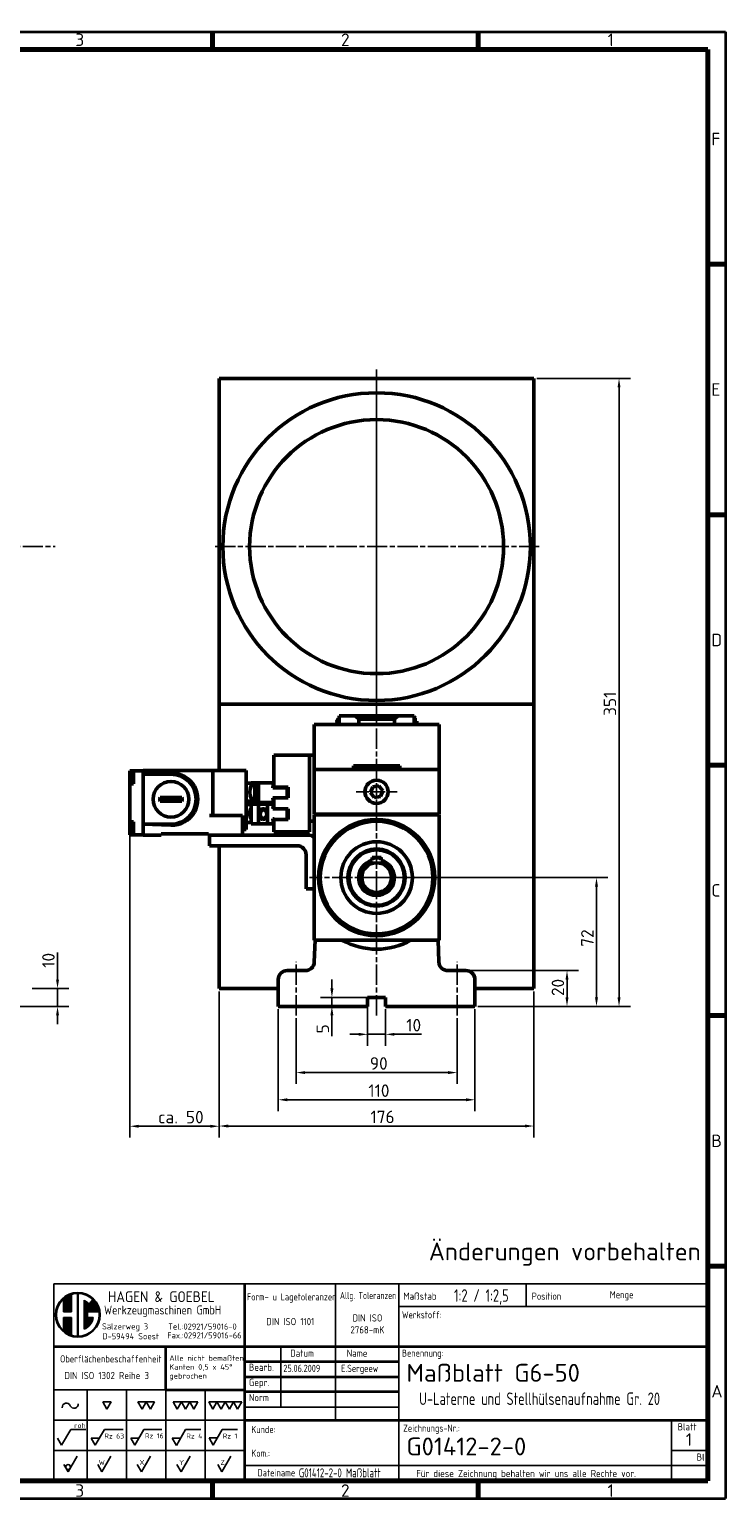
# Model space of a CAD drawing. Header units: millimetres. Extents: x 10 to 1178, y 10 to 831.
# Tile 3 of 3: x 789 to 1178, y 10 to 831. Entities that reach past the tile are written whole.
import ezdxf
from ezdxf.enums import TextEntityAlignment as Align

# ---------------------------------------------------------------- set-up
doc = ezdxf.new("R2010")
doc.units = ezdxf.units.MM
doc.header["$LTSCALE"] = 2
doc.linetypes.add('CHAIN', pattern=[0.3543, 0.2362, -0.0295, 0.0591, -0.0295])
doc.layers.get('0').update_dxf_attribs({"lineweight": 25})
for name, color, linetype, lineweight in [('AM_BOR', 7, 'Continuous', 50), ('Bemaßung (ISO)', 7, 'Continuous', 25), ('Mittellinie (ISO)', 7, 'Continuous', 25), ('Mittelpunktmarkierung (ISO)', 7, 'Continuous', 25), ('Rahmen (ISO)', 7, 'Continuous', 70), ('Sichtbar (ISO)', 7, 'Continuous', 50), ('Symbol (ISO)', 7, 'Continuous', 25), ('Titel (ISO)', 7, 'Continuous', 50)]:
    doc.layers.add(name, color=color, linetype=linetype, lineweight=lineweight)
doc.styles.add('ACDINTS_30', font='isocp.shx')
doc.styles.add('ACDINTS_31', font='isocp.shx')
doc.styles.add('ACDINTS_32', font='isocp.shx')
doc.styles.add('ACDINTS_33', font='isocp.shx')
doc.styles.add('ACDINTS_34', font='isocp.shx')
doc.styles.add('ACDINTS_35', font='isocp.shx')
doc.styles.add('ACDINTS_40', font='isocp.shx')
doc.styles.add('ACDINTS_41', font='isocp.shx')
doc.styles.add('Notiztext (DIN)', font='isocpeur.ttf')
doc.styles.get("Standard").update_dxf_attribs({"font": 'ISOCP.shx'})
doc.styles.add('TextStyle32', font='isocp.shx')
doc.styles.add('TextStyle51', font='isocp.shx', dxfattribs={"width": 0.8})
doc.styles.add('TextStyle52', font='isocp.shx', dxfattribs={"width": 0.8})
doc.styles.add('TextStyle53', font='isocp.shx')
doc.styles.add('TextStyle54', font='isocp.shx')
doc.styles.add('TextStyle55', font='isocp.shx', dxfattribs={"width": 0.8})
doc.styles.add('TextStyle56', font='isocp.shx', dxfattribs={"width": 0.8})
doc.styles.add('TextStyle59', font='isocp.shx', dxfattribs={"width": 0.8})
doc.styles.add('TextStyle60', font='isocp.shx', dxfattribs={"width": 0.8})
doc.styles.add('TextStyle61', font='isocp.shx', dxfattribs={"width": 0.8})
doc.styles.add('TextStyle62', font='isocp.shx')
doc.styles.add('TextStyle63', font='isocp.shx')
doc.styles.add('TextStyle64', font='isocp.shx', dxfattribs={"width": 0.8})
doc.styles.add('TextStyle65', font='isocp.shx', dxfattribs={"width": 0.8})
doc.dimstyles.new('Standard (DIN)', dxfattribs={"dimscale": 2, "dimtxt": 3.5, "dimasz": 2.5, "dimexe": 3.175, "dimexo": 0.8, "dimgap": 0.8, "dimtad": 1, "dimdec": 3, "dimrnd": 1e-08, "dimtxsty": 'Notiztext (DIN)', "dimcen": 0.09, "dimdle": 10, "dimclrd": 256, "dimclre": 256, "dimclrt": 256, "dimazin": 2, "dimtfac": 0.571429, "dimtdec": 3, "dimtmove": 0, "dimatfit": 3, "dimfxl": 1, "dimtolj": 1, "dimlwd": -1, "dimlwe": -1, "dimarcsym": 0})

# ---------------------------------------------------------------- blocks, each defined once
blk = doc.blocks.new('Ränder Hagen+Goebel Rahmen')
at = {"layer": 'Rahmen (ISO)', "linetype": 'Continuous', "lineweight": 35}
for p, q in [((5, 415), (589, 415)), ((589, 415), (589, 5)), ((5, 5), (589, 5))]:
    blk.add_line(p, q, dxfattribs=at)
at = {"layer": 'Rahmen (ISO)'}
for p, q in [((445.5, 410), (445.5, 415)), ((519.75, 410), (519.75, 415)), ((10, 410), (584, 410)), ((584, 410), (584, 10)), ((584, 350), (589, 350)), ((584, 280), (589, 280)), ((584, 210), (589, 210)), ((584, 140), (589, 140)), ((584, 70), (589, 70)), ((10, 10), (584, 10)), ((445.5, 10), (445.5, 5)), ((519.75, 10), (519.75, 5))]:
    blk.add_line(p, q, dxfattribs=at)
at = {"layer": 'Symbol (ISO)', "char_height": 3.5, "style": 'Notiztext (DIN)'}
for s, insert, attachment_point in [('3', (408.375, 411), 8), ('2', (482.625, 411), 8), ('1', (556.875, 411), 8), ('F', (585, 385), 4), ('E', (585, 315), 4), ('D', (585, 245), 4), ('C', (585, 175), 4), ('B', (585, 105), 4), ('A', (585, 35), 4), ('3', (408.375, 9), 2), ('2', (482.625, 9), 2), ('1', (556.875, 9), 2)]:
    blk.add_mtext(s, dxfattribs=dict(at, insert=insert, attachment_point=attachment_point))
blk = doc.blocks.new('Schriftfelder Hagen+Goebel')
at = {"color": 7}
for p, q in [((294.29, 154.82), (111.41, 154.82)), ((111.41, 154.82), (111.41, 99.83)), ((294.29, 99.83), (294.29, 154.82)), ((111.41, 99.83), (294.29, 99.83))]:
    blk.add_line(p, q, dxfattribs=at)
at = {"color": 7, "linetype": 'Continuous', "lineweight": 25}
for p, q in [((116.39, 151.98), (116.39, 147.01)), ((117.99, 152.46), (117.99, 139.96)), ((118.25, 152.46), (118.25, 139.96)), ((114.07, 150.62), (114.07, 147.01)), ((114.34, 150.85), (114.34, 147.01)), ((114.6, 151.05), (114.6, 147.01)), ((114.87, 151.24), (114.87, 147.01)), ((115.13, 151.4), (115.13, 147.01)), ((115.4, 151.54), (115.4, 147.01)), ((115.67, 151.67), (115.67, 147.01)), ((115.93, 151.78), (115.93, 147.01)), ((116.2, 151.88), (116.2, 147.01)), ((119.85, 150.25), (119.85, 142.17)), ((120.12, 150.12), (120.12, 142.3)), ((120.38, 149.97), (120.38, 142.45)), ((120.65, 149.8), (120.65, 142.62)), ((120.92, 149.6), (120.92, 147.01)), ((121.18, 149.36), (121.18, 147.01)), ((121.23, 149.31), (122.36, 150.44)), ((121.45, 149.54), (121.45, 147.01)), ((121.71, 149.8), (121.71, 147.01)), ((121.98, 150.07), (121.98, 147.01)), ((122.25, 150.33), (122.25, 147.01)), ((122.51, 150.25), (122.51, 147.01)), ((122.78, 149.97), (122.78, 147.01)), ((123.04, 149.62), (123.04, 147.01)), ((123.31, 149.2), (123.31, 147.01)), ((123.58, 148.68), (123.58, 147.01)), ((123.84, 147.97), (123.84, 147.01)), ((114.07, 147.01), (116.39, 147.01)), ((114.07, 145.41), (114.07, 141.8)), ((114.07, 145.41), (116.39, 145.41)), ((114.34, 145.41), (114.34, 141.57)), ((114.6, 145.41), (114.6, 141.37)), ((114.87, 145.41), (114.87, 141.18)), ((115.13, 145.41), (115.13, 141.02)), ((115.4, 145.41), (115.4, 140.88)), ((115.67, 145.41), (115.67, 140.75)), ((115.93, 145.41), (115.93, 140.64)), ((116.2, 145.41), (116.2, 140.54)), ((116.39, 145.41), (116.39, 140.44)), ((120.78, 147.01), (124.06, 147.01)), ((120.78, 147.01), (120.78, 145.41)), ((120.78, 145.41), (122.44, 145.41)), ((120.92, 145.41), (120.92, 142.82)), ((121.18, 145.41), (121.18, 143.06)), ((121.45, 145.41), (121.45, 143.34)), ((121.71, 145.41), (121.71, 143.68)), ((121.98, 145.41), (121.98, 144.11)), ((122.25, 145.41), (122.25, 144.7)), ((111.41, 125.21), (142.75, 125.21)), ((120.75, 125.21), (120.75, 99.83)), ((131.75, 125.21), (131.75, 99.83)), ((142.75, 125.21), (142.75, 99.83)), ((153.75, 125.21), (153.75, 99.83)), ((111.41, 116.75), (164.75, 116.75)), ((111.41, 108.29), (164.75, 108.29))]:
    blk.add_line(p, q, dxfattribs=at)
at = {"color": 7, "linetype": 'Continuous', "lineweight": 35}
blk.add_line((142.75, 125.21), (164.75, 125.21), dxfattribs=at)
for p, q in [((125.1, 121.84), (127.41, 121.84)), ((125.1, 121.84), (126.25, 119.84)), ((126.25, 119.84), (127.41, 121.84)), ((134.94, 121.85), (137.25, 121.85)), ((134.94, 121.85), (136.1, 119.85)), ((136.1, 119.85), (137.25, 121.85)), ((137.25, 121.85), (138.41, 119.85)), ((137.25, 121.85), (139.56, 121.85)), ((138.41, 119.85), (139.56, 121.85)), ((144.79, 121.84), (147.1, 121.84)), ((144.79, 121.84), (145.94, 119.84)), ((145.94, 119.84), (147.1, 121.84)), ((148.25, 119.84), (147.1, 121.84)), ((149.41, 121.84), (147.1, 121.84)), ((149.41, 121.84), (148.25, 119.84)), ((149.41, 121.84), (150.56, 119.84)), ((149.41, 121.84), (151.72, 121.84)), ((150.56, 119.84), (151.72, 121.84)), ((154.73, 121.84), (155.88, 119.84)), ((154.73, 121.84), (157.04, 121.84)), ((155.88, 119.84), (157.04, 121.84)), ((157.04, 121.84), (159.35, 121.84)), ((157.04, 121.84), (158.19, 119.84)), ((158.19, 119.84), (159.35, 121.84)), ((161.66, 121.84), (159.35, 121.84)), ((160.5, 119.84), (159.35, 121.84)), ((161.66, 121.84), (160.5, 119.84)), ((161.66, 121.84), (163.97, 121.84)), ((161.66, 121.84), (162.81, 119.84)), ((162.81, 119.84), (163.97, 121.84)), ((112.45, 111.77), (113.6, 109.77)), ((113.6, 109.77), (116.15, 114.17)), ((116.15, 114.17), (120.35, 114.17)), ((121.85, 111.74), (123.01, 109.74)), ((121.85, 111.74), (124.16, 111.74)), ((123.01, 109.74), (125.55, 114.14)), ((125.55, 114.14), (130.76, 114.14)), ((132.92, 111.74), (134.08, 109.74)), ((132.92, 111.74), (135.23, 111.74)), ((134.08, 109.74), (136.62, 114.14)), ((136.62, 114.14), (141.57, 114.14)), ((144.53, 111.7), (146.84, 111.7)), ((144.53, 111.7), (145.69, 109.7)), ((145.69, 109.7), (148.23, 114.1)), ((148.23, 114.1), (152.55, 114.1)), ((154.81, 111.79), (157.12, 111.79)), ((154.81, 111.79), (155.96, 109.79)), ((155.96, 109.79), (158.5, 114.19)), ((158.5, 114.19), (162.82, 114.19)), ((114.25, 104.33), (115.4, 102.33)), ((115.4, 102.33), (117.94, 106.73)), ((123.7, 104.33), (124.85, 102.33)), ((124.85, 102.33), (127.39, 106.73)), ((134.76, 104.33), (135.92, 102.33)), ((135.92, 102.33), (138.46, 106.73)), ((145.85, 104.33), (147.01, 102.33)), ((147.01, 102.33), (149.55, 106.73)), ((157.23, 104.33), (158.39, 102.33)), ((158.39, 102.33), (160.93, 106.73))]:
    blk.add_line(p, q)
at = {"color": 7, "lineweight": 35}
blk.add_line((164.75, 120.98), (164.75, 99.83), dxfattribs=at)
at = {"color": 7, "linetype": 'Continuous', "lineweight": 25}
for radius in [6.25, 5.99]:
    blk.add_circle((118.12, 146.21), radius, dxfattribs=at)
blk.add_circle((115.4, 103.66), 0.667)
for start, end in [(45, 66.8002), (293.1998, 349.5243)]:
    blk.add_arc((118.12, 146.21), 4.39, start, end, dxfattribs=at)
for centre, start, end in [((114.92, 120.36), 21.9122, 185.4858), ((117.09, 121.23), 201.9122, 5.4858)]:
    blk.add_arc(centre, 1.17, start, end)
at = {"layer": 'AM_BOR', "color": 7, "linetype": 'Continuous', "lineweight": 35}
for p, q in [((164.75, 154.82), (164.75, 120.98)), ((111.41, 137.35), (294.29, 137.35)), ((142.75, 125.21), (142.75, 137.35))]:
    blk.add_line(p, q, dxfattribs=at)
at = {"layer": 'AM_BOR', "color": 7, "linetype": 'Continuous', "lineweight": 25}
for p, q in [((190.15, 154.82), (190.15, 116.75)), ((207.93, 154.82), (207.93, 99.83)), ((243.49, 154.82), (243.49, 148.49)), ((207.93, 148.49), (294.29, 148.49)), ((174.91, 137.35), (174.91, 120.43)), ((164.75, 120.43), (207.93, 120.43)), ((284.13, 116.75), (284.13, 99.83)), ((284.13, 108.29), (294.29, 108.29)), ((164.75, 104.06), (294.29, 104.06))]:
    blk.add_line(p, q, dxfattribs=at)
at = {"layer": 'AM_BOR', "color": 7, "lineweight": 35}
blk.add_line((164.75, 116.75), (294.29, 116.75), dxfattribs=at)
at = {"layer": 'Titel (ISO)', "color": 7, "linetype": 'Continuous', "lineweight": 35}
for p, q in [((164.75, 133.12), (207.93, 133.12)), ((164.75, 128.89), (207.93, 128.89)), ((207.93, 124.66), (164.75, 124.66))]:
    blk.add_line(p, q, dxfattribs=at)
at = {"color": 7}
blk.add_text('HAGEN & GOEBEL', height=3, dxfattribs=at).set_placement((126.55, 149.76))
at = {"color": 7, "width": 0.9}
for s, height, p in [('Werkzeugmaschinen GmbH', 2.5, (125.45, 146.3)), ('Sälzerweg 3', 1.7, (124.88, 142.11)), ('Tel.:02921/59016-0', 1.7, (143.38, 142.07)), ('D-59494 Soest', 1.7, (124.99, 139.35)), ('Fax.:02921/59016-66', 1.7, (143.13, 139.6))]:
    blk.add_text(s, height=height, dxfattribs=at).set_placement(p)
at = {"color": 7, "style": 'ACDINTS_30', "width": 0.8}
blk.add_text('Oberflächenbeschaffenheit', height=2, dxfattribs=at).set_placement((113.16, 132.88))
at = {"color": 7, "style": 'ACDINTS_30'}
for s, p in [('Gepr.', (165.95, 126.31)), ('Norm', (165.95, 122.08))]:
    blk.add_text(s, height=2, dxfattribs=at).set_placement(p)
at = {"color": 7, "char_height": 2, "attachment_point": 1, "line_spacing_factor": 0.332}
for s, insert in [('\\fISOCP|b0|i0;\\W0.90;\\H2.0000;Werkstoff:', (208.77, 147.21)), ('\\fISOCP|b0|i0;\\W0.90;\\H2.0000;Benennung:', (208.76, 136.5)), ('\\fISOCP|b0|i0;\\W0.90;\\H2.0000;Zeichnungs-Nr.:', (209.11, 115.53))]:
    blk.add_mtext(s, dxfattribs=dict(at, insert=insert))
at = {"char_height": 1.4}
for s, insert, attachment_point, style in [('roh', (117.1, 114.56), 7, 'ACDINTS_40'), ('Rz 63', (125.53, 111.62), 7, 'ACDINTS_40'), ('Rz 16', (136.89, 111.67), 7, 'ACDINTS_40'), ('Rz 4', (148.45, 111.63), 7, 'ACDINTS_40'), ('Rz 1', (158.63, 111.62), 7, 'ACDINTS_40'), ('W', (125.69, 104.24), 9, 'ACDINTS_41'), ('X', (136.76, 104.25), 9, 'ACDINTS_41'), ('Y', (147.85, 104.24), 9, 'ACDINTS_41'), ('Z', (159.23, 104.26), 9, 'ACDINTS_41')]:
    blk.add_mtext(s, dxfattribs=dict(at, insert=insert, attachment_point=attachment_point, style=style))
at = {"color": 7, "insert": (166.66, 115.16), "char_height": 2, "width": 31.2179, "attachment_point": 1, "line_spacing_factor": 0.996}
blk.add_mtext('\\fISOCP|b0|i0;\\W0.90;\\H2.0000;Kunde:\\P\\PKom.:', dxfattribs=at)
at = {"layer": 'AM_BOR', "color": 7, "style": 'ACDINTS_30'}
for s, width, p in [('Form- u Lagetoleranzen', 0.75, (165.41, 150.21)), ('Allg. Toleranzen', 0.7, (191.43, 150.6)), ('Position', 0.8, (245.09, 150.43)), ('Menge', 0.8, (266.9, 150.83)), ('Dateiname', 0.8, (168.36, 101.05))]:
    blk.add_text(s, height=2, dxfattribs=dict(at, width=width)).set_placement(p)
for s, p in [('Maßstab', (209.15, 150.43)), ('Bearb.', (165.95, 130.54))]:
    blk.add_text(s, height=2, dxfattribs=at).set_placement(p)
at = {"layer": 'AM_BOR', "color": 7, "style": 'ACDINTS_32', "width": 0.983632}
blk.add_text('Datum', height=2, dxfattribs=at).set_placement((180.84, 134.48), align=Align.CENTER)
at = {"layer": 'AM_BOR', "color": 7, "style": 'ACDINTS_31'}
blk.add_text('Name', height=2, dxfattribs=at).set_placement((199.12, 134.48), align=Align.RIGHT)
at = {"layer": 'AM_BOR', "color": 7, "style": 'ACDINTS_32'}
for s, p in [('Blatt', (288.5, 113.9)), ('Bl', (292.31, 105.44))]:
    blk.add_text(s, height=2, dxfattribs=at).set_placement(p, align=Align.CENTER)
at = {"layer": 'AM_BOR', "color": 7, "char_height": 2, "line_spacing_factor": 0.332}
for s, insert, attachment_point, style in [('DIN ISO 1101', (177.55, 143.3), 8, 'ACDINTS_34'), ('DIN ISO 1302 Reihe 3', (114.36, 130.23), 1, 'ACDINTS_33'), ('Für diese Zeichnung behalten wir uns alle Rechte vor.', (212.76, 102.85), 1, 'ACDINTS_33')]:
    blk.add_mtext(s, dxfattribs=dict(at, insert=insert, attachment_point=attachment_point, style=style))
at = {"layer": 'AM_BOR', "color": 7, "line_spacing_factor": 0.996}
for s, insert, char_height, width, attachment_point, style in [('DIN ISO 2768-mK', (199.12, 141), 2, 15.0375, 8, 'ACDINTS_34'), (' \\PAlle nicht bemaßten Kanten 0,5 x 45° gebrochen', (143.71, 137.35), 1.5, 20.5101, 1, 'ACDINTS_35')]:
    blk.add_mtext(s, dxfattribs=dict(at, insert=insert, char_height=char_height, width=width, attachment_point=attachment_point, style=style))
at = {"layer": 'AM_BOR', "color": 7}
for tag, p, height, style, width in [('Maßstab:', (223.33, 149.84), 3.5, 'TextStyle64', 0.8), ('Positionsnummer', (254.96, 149.95), 3.5, 'TextStyle61', 0.8), ('Menge', (277.56, 149.84), 3.5, 'TextStyle60', 0.8), ('Material', (224.04, 143.99), 3, 'TextStyle52', 0.8), ('Halbzeug_(1.Zeile)', (261.93, 144.06), 3, 'TextStyle56', 0.8), ('Material_(2.Zeile)', (224.02, 139.81), 3, 'TextStyle51', 0.8), ('Halbzeug_(2.Zeile)', (261.93, 139.78), 3, 'TextStyle55', 0.8), ('ERSTELLUNGSDATUM', (175.59, 130.24), 2, 'TextStyle63', 0.9), ('AUTOR', (191.76, 130.24), 2, 'TextStyle62', 0.9), ('KONTROLLDATUM', (175.75, 126.01), 2, 'TextStyle53', 0.9), ('KONTROLLIERT_VON', (192.23, 126.32), 2, 'TextStyle54', 0.9), ('Beschreibung_2', (213.59, 121), 3.5, 'TextStyle59', 0.8), ('DATEINAME', (179.92, 100.78), 2.5, 'TextStyle65', 0.8)]:
    blk.add_attdef(tag, p, '', height=height, dxfattribs=dict(at, style=style, width=width))
at = {"layer": 'AM_BOR', "color": 7, "style": 'TextStyle32'}
blk.add_attdef('Plot-Datum', text='', height=3, dxfattribs=at).set_placement((288.92, 100.24), align=Align.CENTER)
at = {"layer": 'Titel (ISO)', "style": 'Notiztext (DIN)'}
blk.add_attdef('TITEL', text='', height=5, dxfattribs=at).set_placement((210.05, 129.99), align=Align.MIDDLE_LEFT)
at = {"layer": 'Titel (ISO)', "color": 7, "style": 'Notiztext (DIN)'}
blk.add_attdef('BAUTEILNUMMER', text='', height=5, dxfattribs=at).set_placement((210.03, 109.41), align=Align.MIDDLE_LEFT)
at = {"layer": 'Titel (ISO)', "style": 'Notiztext (DIN)'}
blk.add_attdef('Blattnummer', text='', height=3.5, dxfattribs=at).set_placement((290.13, 111.34), align=Align.MIDDLE_CENTER)
blk = doc.blocks.new('*D6')
at = {"layer": 'Bemaßung (ISO)'}
for p, q in [((937.77, 278.56), (937.77, 241.81)), ((1027.77, 278.56), (1027.77, 241.81)), ((942.77, 248.16), (1022.77, 248.16))]:
    blk.add_line(p, q, dxfattribs=at)
for points in [[(942.77, 248.99), (942.77, 247.32), (937.77, 248.16)], [(1022.77, 248.99), (1022.77, 247.32), (1027.77, 248.16)]]:
    blk.add_solid(points, dxfattribs=at)
at = {"layer": 'Defpoints', "color": 0}
for p in [(937.77, 280.16), (1027.77, 280.16), (1027.77, 248.16)]:
    blk.add_point(p, dxfattribs=at)
at = {"layer": 'Bemaßung (ISO)', "insert": (979.01, 256.76), "char_height": 7, "attachment_point": 1, "style": 'Notiztext (DIN)'}
blk.add_mtext('\\A1;90', dxfattribs=at)
blk = doc.blocks.new('*D7')
at = {"layer": 'Bemaßung (ISO)'}
for p, q in [((927.77, 283.56), (927.77, 226.6)), ((1037.77, 283.56), (1037.77, 226.6)), ((932.77, 232.95), (1032.77, 232.95))]:
    blk.add_line(p, q, dxfattribs=at)
for points in [[(932.77, 233.79), (932.77, 232.12), (927.77, 232.95)], [(1032.77, 233.79), (1032.77, 232.12), (1037.77, 232.95)]]:
    blk.add_solid(points, dxfattribs=at)
at = {"layer": 'Defpoints', "color": 0}
for p in [(927.77, 285.16), (1037.77, 285.16), (1037.77, 232.95)]:
    blk.add_point(p, dxfattribs=at)
at = {"layer": 'Bemaßung (ISO)', "insert": (978.15, 241.55), "char_height": 7, "attachment_point": 1, "style": 'Notiztext (DIN)'}
blk.add_mtext('\\A1;110', dxfattribs=at)
blk = doc.blocks.new('*D8')
at = {"layer": 'Bemaßung (ISO)'}
for p, q in [((894.77, 293.56), (894.77, 211.93)), ((1070.77, 293.56), (1070.77, 211.93)), ((899.77, 218.28), (1065.77, 218.28))]:
    blk.add_line(p, q, dxfattribs=at)
for points in [[(899.77, 219.11), (899.77, 217.45), (894.77, 218.28)], [(1065.77, 219.11), (1065.77, 217.45), (1070.77, 218.28)]]:
    blk.add_solid(points, dxfattribs=at)
at = {"layer": 'Defpoints', "color": 0}
for p in [(894.77, 295.16), (1070.77, 295.16), (1070.77, 218.28)]:
    blk.add_point(p, dxfattribs=at)
at = {"layer": 'Bemaßung (ISO)', "insert": (979.36, 226.88), "char_height": 7, "attachment_point": 1, "style": 'Notiztext (DIN)'}
blk.add_mtext('\\A1;176', dxfattribs=at)
blk = doc.blocks.new('*D9')
at = {"layer": 'Bemaßung (ISO)'}
for p, q in [((977.77, 288.56), (977.77, 263.19)), ((987.77, 283.56), (987.77, 263.19)), ((972.77, 269.54), (967.77, 269.54)), ((977.77, 269.54), (987.77, 269.54)), ((992.77, 269.54), (1007.97, 269.54))]:
    blk.add_line(p, q, dxfattribs=at)
for points in [[(972.77, 270.37), (972.77, 268.71), (977.77, 269.54)], [(992.77, 270.37), (992.77, 268.71), (987.77, 269.54)]]:
    blk.add_solid(points, dxfattribs=at)
at = {"layer": 'Defpoints', "color": 0}
for p in [(977.77, 290.16), (987.77, 285.16), (987.77, 269.54)]:
    blk.add_point(p, dxfattribs=at)
at = {"layer": 'Bemaßung (ISO)', "insert": (999.37, 278.14), "char_height": 7, "attachment_point": 1, "style": 'Notiztext (DIN)'}
blk.add_mtext('\\A1;10', dxfattribs=at)
blk = doc.blocks.new('*D10')
at = {"layer": 'Bemaßung (ISO)'}
for p, q in [((957.77, 295.16), (957.77, 300.16)), ((986.17, 290.16), (951.42, 290.16)), ((957.77, 290.16), (957.77, 285.16)), ((957.77, 280.16), (957.77, 268.46))]:
    blk.add_line(p, q, dxfattribs=at)
for points in [[(956.93, 295.16), (958.6, 295.16), (957.77, 290.16)], [(956.93, 280.16), (958.6, 280.16), (957.77, 285.16)]]:
    blk.add_solid(points, dxfattribs=at)
at = {"layer": 'Defpoints', "color": 0}
for p in [(987.77, 290.16), (957.77, 285.16), (977.77, 285.16)]:
    blk.add_point(p, dxfattribs=at)
at = {"layer": 'Bemaßung (ISO)', "insert": (949.17, 270.06), "char_height": 7, "attachment_point": 1, "rotation": 90, "style": 'Notiztext (DIN)'}
blk.add_mtext('\\A1;5', dxfattribs=at)
blk = doc.blocks.new('*D11')
at = {"layer": 'Bemaßung (ISO)'}
for p, q in [((1034.37, 305.16), (1095.63, 305.16)), ((1089.28, 290.16), (1089.28, 300.16)), ((1039.37, 285.16), (1095.63, 285.16))]:
    blk.add_line(p, q, dxfattribs=at)
for points in [[(1088.44, 300.16), (1090.11, 300.16), (1089.28, 305.16)], [(1088.44, 290.16), (1090.11, 290.16), (1089.28, 285.16)]]:
    blk.add_solid(points, dxfattribs=at)
at = {"layer": 'Defpoints', "color": 0}
for p in [(1032.77, 305.16), (1089.28, 305.16), (1037.77, 285.16)]:
    blk.add_point(p, dxfattribs=at)
at = {"layer": 'Bemaßung (ISO)', "insert": (1080.68, 290.96), "char_height": 7, "attachment_point": 1, "rotation": 90, "style": 'Notiztext (DIN)'}
blk.add_mtext('\\A1;20', dxfattribs=at)
blk = doc.blocks.new('*D12')
at = {"layer": 'Bemaßung (ISO)'}
for p, q in [((984.37, 357.16), (1112.12, 357.16)), ((1105.77, 290.16), (1105.77, 352.16)), ((1039.37, 285.16), (1112.12, 285.16))]:
    blk.add_line(p, q, dxfattribs=at)
for points in [[(1104.93, 352.16), (1106.6, 352.16), (1105.77, 357.16)], [(1104.93, 290.16), (1106.6, 290.16), (1105.77, 285.16)]]:
    blk.add_solid(points, dxfattribs=at)
at = {"layer": 'Defpoints', "color": 0}
for p in [(982.77, 357.16), (1105.77, 357.16), (1037.77, 285.16)]:
    blk.add_point(p, dxfattribs=at)
at = {"layer": 'Bemaßung (ISO)', "insert": (1097.17, 318.51), "char_height": 7, "attachment_point": 1, "rotation": 90, "style": 'Notiztext (DIN)'}
blk.add_mtext('\\A1;72', dxfattribs=at)
blk = doc.blocks.new('*D13')
at = {"layer": 'Bemaßung (ISO)'}
for p, q in [((1072.37, 636.16), (1124.72, 636.16)), ((1118.37, 290.16), (1118.37, 631.16)), ((1039.37, 285.16), (1124.72, 285.16))]:
    blk.add_line(p, q, dxfattribs=at)
for points in [[(1117.53, 631.16), (1119.2, 631.16), (1118.37, 636.16)], [(1117.53, 290.16), (1119.2, 290.16), (1118.37, 285.16)]]:
    blk.add_solid(points, dxfattribs=at)
at = {"layer": 'Defpoints', "color": 0}
for p in [(1070.77, 636.16), (1118.37, 636.16), (1037.77, 285.16)]:
    blk.add_point(p, dxfattribs=at)
at = {"layer": 'Bemaßung (ISO)', "insert": (1109.77, 447.57), "char_height": 7, "attachment_point": 1, "rotation": 90, "style": 'Notiztext (DIN)'}
blk.add_mtext('\\A1;351', dxfattribs=at)
blk = doc.blocks.new('*D21')
at = {"layer": 'Bemaßung (ISO)'}
for p, q in [((804.3, 300.16), (804.3, 315.36)), ((790.03, 295.16), (810.65, 295.16)), ((804.3, 285.16), (804.3, 295.16)), ((708.03, 285.16), (810.65, 285.16)), ((804.3, 280.16), (804.3, 275.16))]:
    blk.add_line(p, q, dxfattribs=at)
for points in [[(803.47, 300.16), (805.13, 300.16), (804.3, 295.16)], [(803.47, 280.16), (805.13, 280.16), (804.3, 285.16)]]:
    blk.add_solid(points, dxfattribs=at)
at = {"layer": 'Defpoints', "color": 0}
for p in [(788.43, 295.16), (804.3, 295.16), (706.43, 285.16)]:
    blk.add_point(p, dxfattribs=at)
at = {"layer": 'Bemaßung (ISO)', "insert": (795.7, 306.76), "char_height": 7, "attachment_point": 1, "rotation": 90, "style": 'Notiztext (DIN)'}
blk.add_mtext('\\A1;10', dxfattribs=at)
blk = doc.blocks.new('*D24')
at = {"layer": 'Bemaßung (ISO)'}
for p, q in [((844.77, 407.96), (844.77, 211.81)), ((894.77, 293.56), (894.77, 211.81)), ((849.77, 218.16), (889.77, 218.16))]:
    blk.add_line(p, q, dxfattribs=at)
for points in [[(849.77, 218.99), (849.77, 217.32), (844.77, 218.16)], [(889.77, 218.99), (889.77, 217.32), (894.77, 218.16)]]:
    blk.add_solid(points, dxfattribs=at)
at = {"layer": 'Defpoints', "color": 0}
for p in [(844.77, 409.56), (894.77, 295.16), (894.77, 218.16)]:
    blk.add_point(p, dxfattribs=at)
at = {"layer": 'Bemaßung (ISO)', "insert": (856.07, 226.76), "char_height": 7, "attachment_point": 1, "style": 'Notiztext (DIN)'}
blk.add_mtext('\\A1; ca. 50', dxfattribs=at)

msp = doc.modelspace()

# ---------------------------------------------------------------- linework, layer by layer
at = {"layer": 'Mittellinie (ISO)', "linetype": 'CHAIN', "ltscale": 23.990969}
for p, q in [((982.7667, 412.1377), (982.7667, 641.1564)), ((393.8147, 542.1564), (802.9499, 542.1564)), ((982.7667, 280.1564), (982.7667, 327.9429)), ((937.7667, 280.1564), (937.7667, 310.1564)), ((1027.7667, 280.1564), (1027.7667, 310.1564))]:
    msp.add_line(p, q, dxfattribs=at)
at = {"layer": 'Mittelpunktmarkierung (ISO)', "linetype": 'CHAIN', "ltscale": 23.990969}
for p, q in [((982.7667, 633.1564), (982.7667, 451.1564)), ((1073.7667, 542.1564), (891.7667, 542.1564)), ((982.7667, 394.6564), (982.7667, 319.6564)), ((1020.2667, 357.1564), (945.2667, 357.1564))]:
    msp.add_line(p, q, dxfattribs=at)
at = {"layer": 'Mittelpunktmarkierung (ISO)', "linetype": 'CHAIN', "ltscale": 12.778786}
for p, q in [((982.7667, 416.6564), (982.7667, 393.6564)), ((994.2667, 405.1564), (971.2667, 405.1564))]:
    msp.add_line(p, q, dxfattribs=at)
at = {"layer": 'Sichtbar (ISO)'}
for p, q in [((894.7667, 454.1564), (894.7667, 636.1564)), ((894.7667, 636.1564), (1070.7667, 636.1564)), ((1070.7667, 636.1564), (1070.7667, 454.1564)), ((1070.7667, 454.1564), (894.7667, 454.1564)), ((894.7667, 416.9564), (894.7667, 454.1564)), ((1070.7667, 454.1564), (1070.7667, 295.1564)), ((970.7667, 447.6564), (961.7667, 447.6564)), ((961.7667, 442.6564), (961.7667, 447.6564)), ((970.7667, 447.6564), (980.7667, 447.6564)), ((972.7667, 445.6564), (970.7667, 447.6564)), ((992.7667, 445.6564), (972.7667, 445.6564)), ((972.7667, 442.6564), (972.7667, 445.6564)), ((980.7667, 447.6564), (984.7667, 447.6564)), ((981.3441, 446.6564), (980.7667, 447.6564)), ((984.1894, 446.6564), (981.3441, 446.6564)), ((984.7667, 447.6564), (984.1894, 446.6564)), ((984.7667, 447.6564), (994.7667, 447.6564)), ((994.7667, 447.6564), (992.7667, 445.6564)), ((992.7667, 442.6564), (992.7667, 445.6564)), ((1003.7667, 447.6564), (994.7667, 447.6564)), ((1003.7667, 442.6564), (1003.7667, 447.6564)), ((1004.2667, 446.5064), (1003.7667, 447.0064)), ((1004.2667, 446.5064), (1004.2667, 442.6564)), ((1004.2667, 444.6564), (1005.2667, 444.6564)), ((1005.2667, 444.6564), (1005.2667, 442.6564)), ((947.7667, 417.6564), (947.7667, 442.6564)), ((947.7667, 442.6564), (1017.7667, 442.6564)), ((1017.7667, 442.6564), (1017.7667, 417.6564)), ((925.2667, 407.6564), (925.2667, 425.6564)), ((925.2667, 425.6564), (945.2667, 425.6564)), ((945.2667, 425.6564), (945.2667, 382.6564)), ((945.2667, 388.6564), (945.2667, 425.6564)), ((945.2667, 425.6564), (947.7667, 425.6564)), ((995.7667, 419.6564), (969.7667, 419.6564)), ((969.7667, 419.6564), (969.7667, 417.6564)), ((995.7667, 417.6564), (995.7667, 419.6564)), ((844.7667, 416.8564), (844.7667, 413.5564)), ((846.7667, 416.8564), (844.7667, 416.8564)), ((844.7667, 413.5564), (844.7667, 409.5564)), ((844.9667, 415.5408), (844.9667, 413.9564)), ((844.9667, 413.9564), (845.4231, 413.9564)), ((845.4231, 413.1564), (844.9667, 413.1564)), ((844.9667, 413.1564), (844.9667, 411.1721)), ((845.4231, 416.0389), (846.7667, 416.1564)), ((845.4231, 413.9564), (845.7767, 413.9564)), ((845.7767, 413.1564), (845.4231, 413.1564)), ((845.4231, 410.674), (846.7667, 410.5564)), ((845.7767, 413.1564), (845.7767, 413.9564)), ((846.7667, 416.8564), (846.7667, 409.5564)), ((852.2667, 416.8564), (846.7667, 416.8564)), ((852.2667, 416.8564), (852.2667, 416.9564)), ((889.2365, 416.9564), (852.2667, 416.9564)), ((852.2667, 416.8564), (852.2667, 381.0564)), ((852.2667, 414.9564), (867.7667, 415.4977)), ((867.7667, 414.9564), (852.2667, 414.9564)), ((889.2365, 416.9564), (891.1667, 416.9564)), ((891.8366, 416.9564), (891.1667, 416.9564)), ((891.1667, 391.9564), (891.1667, 416.9564)), ((896.6929, 416.9564), (891.8366, 416.9564)), ((898.9099, 416.9564), (896.6929, 416.9564)), ((906.2621, 416.9564), (898.9099, 416.9564)), ((908.3752, 416.9564), (906.2621, 416.9564)), ((908.7667, 416.9564), (908.3752, 416.9564)), ((908.7667, 416.9564), (909.7667, 416.9564)), ((909.7667, 383.9564), (909.7667, 416.9564)), ((947.7667, 417.6564), (947.7667, 392.6564)), ((1017.7667, 417.6564), (947.7667, 417.6564)), ((1017.7667, 392.6564), (1017.7667, 417.6564)), ((846.7667, 409.5564), (844.7667, 409.5564)), ((844.7667, 409.5564), (844.7667, 388.3564)), ((909.7667, 409.9464), (914.6894, 409.9464)), ((916.6667, 410.1564), (912.6667, 410.1564)), ((912.6667, 409.9464), (912.6667, 410.1564)), ((914.6894, 399.9664), (914.6894, 409.9464)), ((925.1667, 410.1564), (916.6667, 410.1564)), ((916.6667, 399.1564), (916.6667, 410.1564)), ((924.6952, 407.3564), (925.1667, 410.1554)), ((932.6667, 407.3564), (924.6952, 407.3564)), ((925.1667, 410.1554), (925.1667, 410.1564)), ((933.2667, 407.6564), (925.2667, 407.6564)), ((925.5228, 407.3564), (925.5228, 407.6564)), ((932.6667, 407.6564), (932.6667, 407.3564)), ((932.6667, 401.6564), (932.6667, 407.3564)), ((933.2667, 401.6564), (933.2667, 407.6564)), ((979.339, 404.6559), (980.6194, 407.8747)), ((981.4863, 401.9376), (979.339, 404.6559)), ((980.6194, 407.8747), (984.0471, 408.3752)), ((984.0471, 408.3752), (986.1945, 405.657)), ((986.1945, 405.657), (984.9141, 402.4382)), ((861.6161, 401.9564), (873.9174, 401.9564)), ((873.9174, 399.9564), (861.6161, 399.9564)), ((909.7667, 399.9664), (914.6894, 399.9664)), ((909.7667, 397.9464), (912.6667, 397.9464)), ((912.6667, 399.1564), (912.6667, 399.9664)), ((916.6667, 399.1564), (912.6667, 399.1564)), ((912.6667, 398.1564), (912.6667, 387.1564)), ((912.6667, 398.1564), (916.6667, 398.1564)), ((925.1667, 399.1564), (916.6667, 399.1564)), ((916.6667, 398.1564), (916.6667, 387.1564)), ((916.6667, 398.1564), (921.753, 398.1564)), ((919.2167, 395.6564), (919.2187, 395.6564)), ((921.753, 398.1564), (921.753, 387.1564)), ((921.753, 398.1564), (925.1667, 398.1564)), ((925.1667, 399.1574), (924.7457, 401.6564)), ((924.7457, 401.6564), (925.2667, 401.6564)), ((924.7457, 395.6564), (925.1667, 398.1554)), ((925.2667, 395.6564), (924.7457, 395.6564)), ((925.1667, 399.1564), (925.1667, 399.1574)), ((925.1667, 398.1554), (925.1667, 398.1564)), ((925.2667, 401.6564), (933.2667, 401.6564)), ((925.2667, 395.6564), (925.2667, 401.6564)), ((933.2667, 395.6564), (925.2667, 395.6564)), ((932.6667, 395.6564), (932.6667, 389.6564)), ((933.2667, 389.6564), (933.2667, 395.6564)), ((984.9141, 402.4382), (981.4863, 401.9376)), ((846.7667, 388.3564), (844.7667, 388.3564)), ((844.7667, 388.3564), (844.7667, 384.3564)), ((844.9667, 386.3408), (844.9667, 384.5564)), ((845.4231, 386.8389), (846.7667, 386.9564)), ((846.7667, 388.3564), (846.7667, 381.0564)), ((867.7667, 386.4152), (852.2667, 386.9564)), ((867.7667, 386.9564), (852.2667, 386.9564)), ((905.8365, 391.9564), (889.2365, 391.9564)), ((905.8365, 391.9564), (907.7667, 391.9564)), ((907.7667, 380.9564), (907.7667, 391.9564)), ((909.7667, 387.9664), (912.6667, 387.9664)), ((912.6667, 387.1564), (916.6667, 387.1564)), ((916.6667, 387.1564), (921.753, 387.1564)), ((919.2167, 389.6564), (919.2187, 389.6564)), ((921.753, 387.1564), (925.1667, 387.1564)), ((925.1667, 387.1574), (924.6952, 389.9564)), ((924.6952, 389.9564), (925.5228, 389.9564)), ((925.1667, 387.1564), (925.1667, 387.1574)), ((925.2667, 389.6564), (933.2667, 389.6564)), ((925.2667, 382.6564), (925.2667, 389.6564)), ((925.5228, 389.9564), (925.5228, 389.6564)), ((947.7667, 388.6564), (945.2667, 388.6564)), ((947.7667, 392.6564), (1017.7667, 392.6564)), ((947.7667, 322.1564), (947.7667, 392.1564)), ((947.7667, 392.1564), (1017.7667, 392.1564)), ((965.2667, 392.1564), (965.2667, 392.6564)), ((965.2667, 392.6564), (965.2667, 392.1564)), ((1000.2667, 392.6564), (1000.2667, 392.1564)), ((1012.7667, 392.6564), (1012.7667, 392.1564)), ((1017.7667, 392.1564), (1017.7667, 322.1564)), ((844.7667, 384.3564), (844.7667, 381.0564)), ((846.7667, 381.0564), (844.7667, 381.0564)), ((844.9667, 384.5564), (845.4231, 384.5564)), ((845.4231, 383.7564), (844.9667, 383.7564)), ((844.9667, 383.7564), (844.9667, 381.9721)), ((845.4231, 384.5564), (845.7767, 384.5564)), ((845.7767, 383.7564), (845.4231, 383.7564)), ((845.4231, 381.474), (846.7667, 381.3564)), ((845.7767, 383.7564), (845.7767, 384.5564)), ((852.2667, 381.0564), (846.7667, 381.0564)), ((852.2667, 380.9564), (852.2667, 381.0564)), ((852.2667, 380.9564), (862.2667, 380.9564)), ((862.2667, 381.6564), (888.7667, 381.6564)), ((862.2667, 380.9564), (862.2667, 381.6564)), ((888.7667, 381.6564), (888.7667, 380.9564)), ((888.7667, 380.9564), (905.8365, 380.9564)), ((889.3661, 374.9564), (889.3661, 380.9564)), ((906.1148, 380.9564), (905.8365, 380.9564)), ((906.1148, 380.9564), (944.3661, 380.9564)), ((907.7667, 383.9564), (908.3752, 383.9564)), ((908.3752, 383.9564), (908.7667, 383.9564)), ((909.7667, 383.9564), (908.7667, 383.9564)), ((945.2667, 382.6564), (925.2667, 382.6564)), ((938.3661, 374.9564), (889.3661, 374.9564)), ((894.7667, 295.1564), (894.7667, 374.9564)), ((943.3661, 350.9564), (943.3661, 369.9564)), ((980.2667, 368.4564), (985.2667, 368.4564)), ((980.2667, 366.8389), (980.2667, 368.4564)), ((985.2667, 368.4564), (985.2667, 366.8389)), ((947.7667, 350.9564), (943.3661, 350.9564)), ((1017.7667, 322.1564), (947.7667, 322.1564)), ((947.9352, 309.9819), (948.3604, 322.1564)), ((1017.1731, 322.1564), (1017.5982, 309.9819)), ((932.7667, 305.1564), (942.9383, 305.1564)), ((1022.5952, 305.1564), (1032.7667, 305.1564)), ((927.7667, 285.1564), (927.7667, 300.1564)), ((1037.7667, 300.1564), (1037.7667, 285.1564)), ((927.7667, 295.1564), (894.7667, 295.1564)), ((987.7667, 290.1564), (977.7667, 290.1564)), ((977.7667, 290.1564), (977.7667, 285.1564)), ((987.7667, 285.1564), (987.7667, 290.1564)), ((1070.7667, 295.1564), (1037.7667, 295.1564)), ((977.7667, 285.1564), (927.7667, 285.1564)), ((1037.7667, 285.1564), (987.7667, 285.1564))]:
    msp.add_line(p, q, dxfattribs=at)
at = {"layer": 'Sichtbar (ISO)', "flags": 128}
for points in [[(914.6224, 409.9402), (914.6278, 409.9406), (914.633, 409.9411), (914.638, 409.9415), (914.6427, 409.942), (914.6473, 409.9424), (914.6516, 409.9428), (914.6557, 409.9432), (914.6596, 409.9435), (914.6632, 409.9439), (914.6666, 409.9442), (914.6697, 409.9445), (914.6727, 409.9448), (914.6753, 409.945), (914.6778, 409.9453), (914.68, 409.9455), (914.682, 409.9457), (914.6837, 409.9459), (914.6852, 409.946), (914.6865, 409.9461), (914.6875, 409.9462), (914.6883, 409.9463), (914.6889, 409.9464), (914.6893, 409.9464), (914.6894, 409.9464)], [(914.6894, 399.9664), (914.6893, 399.9664), (914.6889, 399.9665), (914.6883, 399.9665), (914.6875, 399.9666), (914.6865, 399.9667), (914.6852, 399.9668), (914.6837, 399.967), (914.682, 399.9672), (914.68, 399.9674), (914.6778, 399.9676), (914.6753, 399.9678), (914.6727, 399.9681), (914.6697, 399.9684), (914.6666, 399.9687), (914.6632, 399.969), (914.6596, 399.9693), (914.6557, 399.9697), (914.6516, 399.9701), (914.6473, 399.9705), (914.6427, 399.9709), (914.638, 399.9713), (914.633, 399.9718), (914.6278, 399.9722), (914.6224, 399.9727)], [(985.2661, 367.8686), (985.1218, 367.9013), (984.9649, 367.9345), (984.7964, 367.9675), (984.6114, 368.0005), (984.4108, 368.0327), (984.1968, 368.063), (983.9714, 368.0903), (983.7369, 368.1135), (983.496, 368.1319), (983.2519, 368.1454), (983.0077, 368.1536), (982.7667, 368.1564), (982.5257, 368.1536), (982.2816, 368.1454), (982.0375, 368.1319), (981.7965, 368.1135), (981.562, 368.0903), (981.3367, 368.063), (981.1227, 368.0327), (980.9221, 368.0005), (980.737, 367.9675), (980.5685, 367.9345), (980.4116, 367.9013), (980.2674, 367.8686)]]:
    msp.add_lwpolyline(points, dxfattribs=at)
at = {"layer": 'Sichtbar (ISO)'}
for centre, radius in [((982.7667, 542.1564), 86), ((982.7667, 542.1564), 71), ((867.7667, 400.9564), 10), ((982.7667, 405.1564), 6.5), ((982.7667, 357.1564), 32.5), ((982.7667, 357.1564), 31.5), ((982.7667, 357.1564), 20), ((982.7667, 357.1564), 16), ((982.7667, 357.1564), 15.4641), ((982.7667, 357.1564), 8.3214)]:
    msp.add_circle(centre, radius, dxfattribs=at)
for centre, radius, start, end in [((962.5667, 444.1564), 2, 113.5781785, 228.5903779), ((845.4667, 415.5408), 0.5, 95, 180), ((845.4667, 411.1721), 0.5, 180, 265), ((867.7667, 400.9564), 14, 270, 90), ((867.7667, 400.9564), 15, 331.1338885, 28.8661115), ((867.7667, 400.9564), 6.2314, 170.7654096, 189.2345904), ((867.7667, 400.9564), 6.2314, 350.7654096, 9.2345904), ((845.4667, 386.3408), 0.5, 95, 180), ((845.4667, 381.9721), 0.5, 180, 265), ((944.3661, 375.9564), 5, 47.1465295, 90), ((938.3661, 369.9564), 5, 0, 90), ((982.7667, 357.1564), 10, 104.4775122, 75.5224878), ((982.7667, 357.1564), 40, 241.0449756, 298.9550244), ((932.7667, 300.1564), 5, 90, 180), ((942.9383, 310.1564), 5, 270, 358), ((1022.5952, 310.1564), 5, 182, 270), ((1032.7667, 300.1564), 5, 0, 90)]:
    msp.add_arc(centre, radius, start, end, dxfattribs=at)
for centre, major_axis, ratio, start_param, end_param in [((868.2751, 400.9564), (-14.559, 0), 0.99939008, 3.66252652, 4.74731685), ((914.7667, 404.9564), (0, -4.99), 0.57735027, 3.19171384, 6.23306412), ((923.8551, 404.6564), (0, 3), 0.74895572, 5.83215849, 5.89385216), ((914.7667, 392.9564), (0, -4.99), 0.57735027, 3.95833451, 5.46644345), ((919.2187, 392.6564), (0, 3), 0.74895572, 3.14159265, 6.28318531), ((868.2751, 400.9564), (-14.559, 0), 0.99939008, 1.53586846, 2.62065879), ((923.8551, 392.6564), (0, -3), 0.74895572, 0.38933314, 0.45102681)]:
    msp.add_ellipse(centre, major_axis=major_axis, ratio=ratio, start_param=start_param, end_param=end_param, dxfattribs=at)
for centre, major_axis in [((919.2167, 392.6564), (0, -3)), ((919.5755, 392.6564), (0, -2.4585))]:
    msp.add_ellipse(centre, major_axis=major_axis, ratio=0.74895572, dxfattribs=at)

# ---------------------------------------------------------------- block references
at = {"xscale": 2, "yscale": 2, "zscale": 2}
msp.add_blockref('Ränder Hagen+Goebel Rahmen', (0, 0), dxfattribs=at)
msp.add_blockref('Schriftfelder Hagen+Goebel', (579.4132, -179.6567), dxfattribs=at).add_auto_attribs({'Blattnummer': '1 ', 'TITEL': 'Maßblatt G6-50 ', 'BAUTEILNUMMER': 'G01412-2-0', 'Beschreibung_2': 'U-Laterne und Stellhülsenaufnahme Gr. 20', 'AUTOR': 'E.Sergeew', 'ERSTELLUNGSDATUM': '25.06.2009', 'Maßstab:': '1:2 / 1:2,5', 'DATEINAME': 'G01412-2-0 Maßblatt '})

# ---------------------------------------------------------------- texts
at = {"layer": 'Symbol (ISO)', "insert": (1011.9901, 153.1929), "char_height": 10, "width": 153.562899, "attachment_point": 1, "style": 'Notiztext (DIN)'}
msp.add_mtext('{\\fISOCPEUR|b0|i0;\\H10.0000;Änderungen vorbehalten }', dxfattribs=at)

# ---------------------------------------------------------------- dimensions: what is measured, and where the dimension line sits
at = {"layer": 'Bemaßung (ISO)'}
for base, p1, p2, angle, override, picture, middle in [((1118.3663, 636.1564), (1037.7667, 285.1564), (1070.7667, 636.1564), 90, {"dimdec": 3, "dimtp": 0, "dimtm": 0, "dimtdec": 3, "dimatfit": 2}, '*D13', (1118.3663, 453.5246)), ((1105.7667, 357.1564), (1037.7667, 285.1564), (982.7667, 357.1564), 90, {"dimdec": 3, "dimtp": 0, "dimtm": 0, "dimtdec": 3, "dimatfit": 2}, '*D12', (1105.7667, 322.7103)), ((804.2986, 295.1564), (706.4272, 285.1564), (788.4272, 295.1564), 90, {"dimdec": 3, "dimtp": 0, "dimtm": 0, "dimtdec": 3, "dimatfit": 2}, '*D21', (804.2986, 310.2564)), ((1089.2772, 305.1564), (1037.7667, 285.1564), (1032.7667, 305.1564), 90, {"dimdec": 3, "dimtp": 0, "dimtm": 0, "dimtdec": 3, "dimatfit": 2}, '*D11', (1089.2772, 295.1564)), ((957.7667, 285.1564), (987.7667, 290.1564), (977.7667, 285.1564), 90, {"dimdec": 3, "dimse2": 1, "dimtp": 0, "dimtm": 0, "dimtdec": 3, "dimatfit": 2}, '*D10', (957.7667, 271.8064)), ((1070.7667, 218.2801), (894.7667, 295.1564), (1070.7667, 295.1564), 180, {"dimdec": 3, "dimtp": 0, "dimtm": 0, "dimtdec": 3, "dimatfit": 2}, '*D8', (985.3091, 218.2801)), ((987.7667, 269.5388), (977.7667, 290.1564), (987.7667, 285.1564), 180, {"dimdec": 3, "dimtp": 0, "dimtm": 0, "dimtdec": 3, "dimatfit": 2}, '*D9', (1002.8667, 269.5388)), ((1037.7667, 232.9527), (927.7667, 285.1564), (1037.7667, 285.1564), 180, {"dimdec": 3, "dimtp": 0, "dimtm": 0, "dimtdec": 3, "dimatfit": 2}, '*D7', (983.4036, 232.9527)), ((1027.7667, 248.1564), (937.7667, 280.1564), (1027.7667, 280.1564), 180, {"dimdec": 3, "dimtp": 0, "dimtm": 0, "dimtdec": 3, "dimatfit": 2}, '*D6', (983.2131, 248.1564))]:
    dim = msp.add_linear_dim(base=base, p1=p1, p2=p2, angle=angle, dimstyle='Standard (DIN)', override=override, dxfattribs=at)
    dim.commit()
    dim.dimension.update_dxf_attribs({"geometry": picture, "text_midpoint": middle, "dimtype": 160})
dim = msp.add_linear_dim(base=(894.7667, 218.1568), p1=(844.7667, 409.5564), p2=(894.7667, 295.1564), angle=180, text=' ca. 50', dimstyle='Standard (DIN)', override={"dimdec": 3, "dimtp": 0, "dimtm": 0, "dimtdec": 3, "dimatfit": 2}, dxfattribs=at)
dim.commit()
dim.dimension.update_dxf_attribs({"geometry": '*D24', "text_midpoint": (870.4167, 218.1568), "dimtype": 160})

doc.saveas('drawing.dxf')
